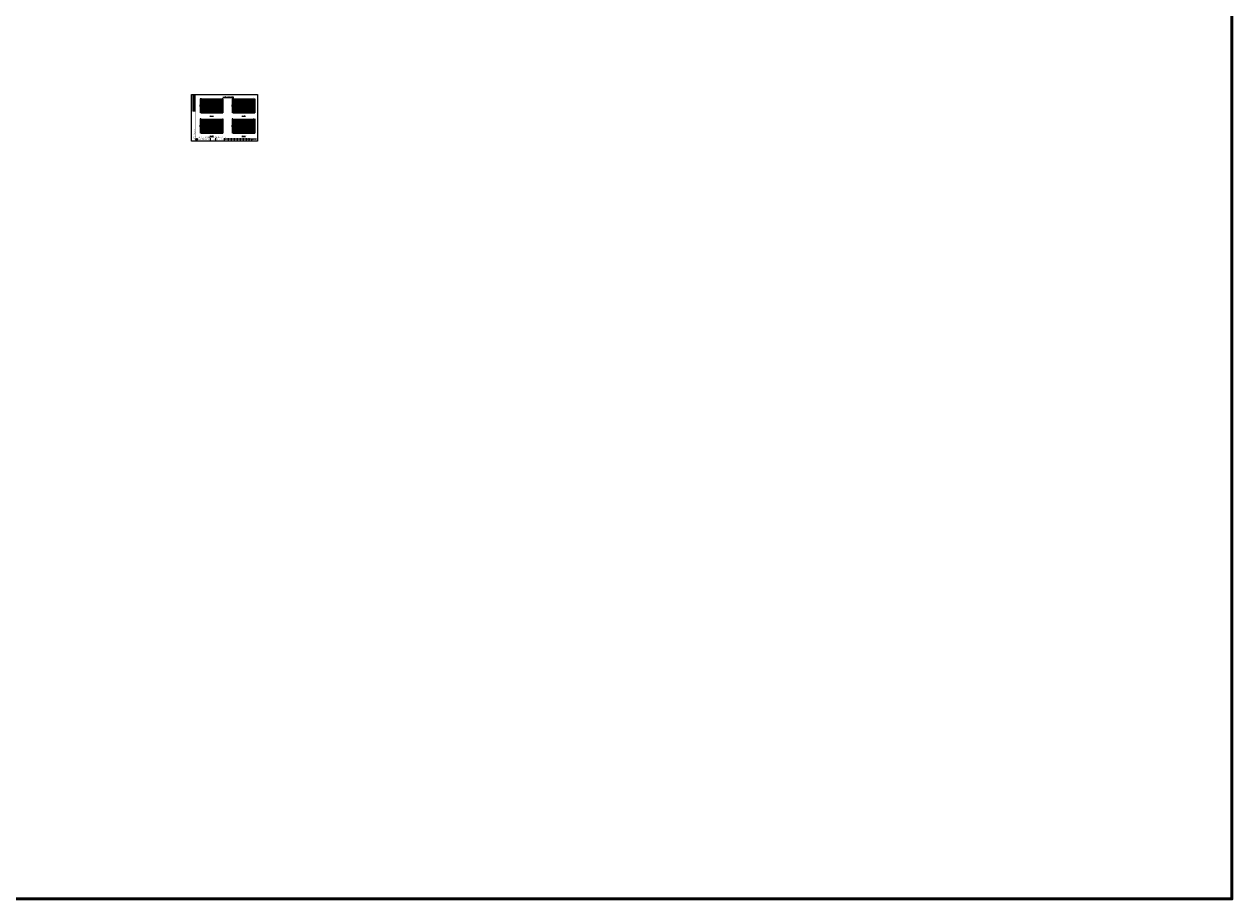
# Model space of a CAD drawing. Header units: millimetres. Extents: x -1851 to 142262423, y -629789 to 22327943.
# Tile 16 of 69: x 17383 to 25094, y -4064 to 1521. Entities that reach past the tile are written whole.
import ezdxf
from ezdxf.enums import TextEntityAlignment as Align

# ---------------------------------------------------------------- set-up
doc = ezdxf.new("R2010")
doc.units = ezdxf.units.MM
doc.linetypes.add('4415', pattern=[5, 4, -1])
for name, color, linetype, lineweight in [('2', 61, 'Continuous', 30), ('3', 8, 'Continuous', 5), ('dmx', 7, 'Continuous', 15), ('文字', 7, 'Continuous', 15)]:
    doc.layers.add(name, color=color, linetype=linetype, lineweight=lineweight)
for name, color, linetype in [('DIMTEX', 7, 'Continuous'), ('断面', 7, 'Continuous'), ('说明文字', 7, 'Continuous')]:
    doc.layers.add(name, color=color, linetype=linetype)
doc.styles.add('-仿宋_GB2312', font='FangSong_GB2312.ttf')
doc.styles.add('FSDB', font='tssdeng.shx', dxfattribs={"width": 0.7, "bigfont": 'hztxt.shx'})
doc.styles.add('LYJFS', font='times.ttf', dxfattribs={"width": 0.7})
doc.styles.add('STYLE2', font='txt', dxfattribs={"width": 0.8})
doc.styles.add('仿宋', font='FangSong_GB2312.ttf')
doc.styles.add('仿宋体', font='FangSong_GB2312.ttf', dxfattribs={"width": 0.8})
doc.styles.add('宋体', font='txt', dxfattribs={"height": 3.5})
doc.styles.add('等线体', font='simhei.ttf')

# ---------------------------------------------------------------- blocks, each defined once
blk = doc.blocks.new('tk')
h = blk.add_hatch(color=152)
h.dxf.hatch_style = 1
h.paths.add_polyline_path([(6876.4, 854.2, 1), (6866.7, 854.2, 1)])
h.paths.add_polyline_path([(6876.2, 854.2, 1), (6866.8, 854.2, 1)], flags=16)
h = blk.add_hatch(color=152)
h.dxf.hatch_style = 1
edge = h.paths.add_edge_path()
edge.add_arc((6873.4, 851.8), 1.46, 43.31771, 70.37004)
edge.add_arc((6872, 847.9), 5.57, 70.37004, 84.52855)
edge.add_arc((6871.4, 841.8), 11.7, 84.52855, 95.17747)
edge.add_arc((6871.6, 852.1), 1.83, 111.79657, 130.9174, ccw=False)
edge.add_arc((6873.5, 847.4), 6.94, 98.84275, 111.79657, ccw=False)
edge.add_arc((6874.5, 840.5), 13.9, 95.21037, 98.84275, ccw=False)
edge.add_ellipse((6871.5, 854.5), major_axis=(-1.77, 0), ratio=0.877698, start_angle=172.65386, end_angle=176.91299)
edge.add_arc((6873.1, 844.2), 10.2, 88.99993, 98.52267)
edge.add_arc((6872.7, 846.8), 7.59, 98.52267, 116.8491)
edge.add_arc((6869.8, 852.5), 1.23, 116.8491, 139.29007)
edge.add_arc((6869.1, 853.2), 0.195, 139.29007, 263.05064)
edge.add_arc((6869.2, 854.7), 1.71, 263.05064, 272.13625)
edge.add_arc((6870.4, 823.4), 29.6, 88.46269, 92.13625, ccw=False)
edge.add_arc((6871.1, 847.9), 5.1, 68.07114, 88.46269, ccw=False)
edge.add_arc((6875.2, 831.3), 21.4, 95.91294, 98.79522)
edge.add_arc((6873.8, 840.1), 12.5, 98.79522, 117.84967)
edge.add_arc((6932.3, 613.7), 246, 104.77039, 105.15791, ccw=False)
edge.add_line((6869.6, 851.6), (6868.8, 851.3))
edge.add_arc((6890.2, 754.1), 99.5, 100.90627, 102.39834, ccw=False)
edge.add_line((6871.3, 851.8), (6870.7, 851.6))
edge.add_arc((6868.4, 880.2), 28.7, 274.61776, 279.69444)
edge.add_arc((6872.5, 856.4), 4.57, 279.69444, 287.61193)
edge.add_arc((6873.4, 853.6), 1.65, 287.61193, 311.5141)
edge.add_arc((6874.3, 852.6), 0.275, 311.5141, 403.31771)
edge = h.paths.add_edge_path()
edge.add_arc((6875.9, 855.4), 2.07, 138.9742, 204.11809, ccw=False)
edge.add_line((6874.4, 856.7), (6872.7, 856.7))
edge.add_line((6872.7, 856.7), (6872.7, 857.3))
edge.add_line((6872.7, 857.3), (6870.4, 857.3))
edge.add_line((6870.4, 857.3), (6870.4, 856.7))
edge.add_line((6870.4, 856.7), (6868.7, 856.7))
edge.add_arc((6867.1, 855.4), 2.07, -24.11809, 41.0258, ccw=False)
edge.add_arc((6865.6, 856.1), 3.75, 314.34412, 335.88191, ccw=False)
edge.add_arc((6867.5, 856.4), 3.11, 282.38773, 290.14658)
edge.add_arc((6864.5, 864.8), 12, 290.14658, 296.64952)
edge.add_ellipse((6871.5, 854.5), major_axis=(-1.77, 0), ratio=0.877698, start_angle=176.91299, end_angle=378.37474, ccw=False)
edge.add_ellipse((6871.5, 854.5), major_axis=(-1.77, 0), ratio=0.877698, start_angle=172.65386, end_angle=176.91299, ccw=False)
edge.add_ellipse((6871.5, 854.5), major_axis=(-1.77, 0), ratio=0.877698, start_angle=161.62526, end_angle=172.65386, ccw=False)
edge.add_arc((6878.6, 864.8), 12, 243.35048, 249.85342)
edge.add_arc((6875.5, 856.4), 3.11, 249.85342, 257.61227)
edge.add_arc((6877.5, 856.1), 3.75, 204.11809, 225.65588, ccw=False)
at = {"lineweight": 0}
for p, q in [((6838.6, 842.2), (6838.6, 1139.2)), ((6838.6, 1139.2), (7258.6, 1139.2)), ((7258.6, 1139.2), (7258.6, 842.2)), ((7253.6, 854.2), (7046.6, 854.2)), ((7258.6, 842.2), (6838.6, 842.2))]:
    blk.add_line(p, q, dxfattribs=at)
for p, q in [((6863.6, 1134.2), (6845.6, 1134.2)), ((6845.6, 1134.2), (6845.6, 1032.2)), ((6863.6, 1117.2), (6845.6, 1117.2)), ((6863.6, 1100.2), (6845.6, 1100.2)), ((6863.6, 1083.2), (6845.6, 1083.2)), ((6851.6, 1134.2), (6851.6, 1032.2)), ((6857.6, 1134.2), (6857.6, 1032.2)), ((6863.6, 1066.2), (6845.6, 1066.2)), ((6863.6, 1049.2), (6845.6, 1049.2)), ((6863.6, 1032.2), (6845.6, 1032.2)), ((6956.6, 861.2), (6956.6, 847.2)), ((6991.6, 861.2), (6991.6, 847.2)), ((7046.6, 861.2), (7046.6, 847.2)), ((7072.6, 861.2), (7072.6, 847.2)), ((7091.6, 861.2), (7091.6, 847.2)), ((7110.6, 861.2), (7110.6, 847.2)), ((7129.6, 861.2), (7129.6, 847.2)), ((7148.6, 861.2), (7148.6, 847.2)), ((7167.6, 861.2), (7167.6, 847.2)), ((7186.6, 861.2), (7186.6, 847.2)), ((7204.6, 861.2), (7204.6, 847.2)), ((7221.6, 854.2), (7221.6, 847.2))]:
    blk.add_line(p, q)
at = {"lineweight": 0, "const_width": 1}
blk.add_lwpolyline([(6863.6, 1134.2), (7253.6, 1134.2), (7253.6, 847.2), (6863.6, 847.2)], close=True, dxfattribs=at)
at = {"lineweight": 0, "const_width": 0.4}
blk.add_lwpolyline([(7253.6, 861.2), (6863.6, 861.2)], dxfattribs=at)
at = {"color": 152}
for points in [[(6873.3, 854.4, 0.041575), (6871.6, 854.3, 0.080135), (6869.3, 853.6, 0.098231), (6868.9, 853.3, 0.59944), (6869, 853, 0.039664), (6869.3, 853, -0.01603), (6871.2, 853, -0.08921), (6873, 852.6, 0.012577), (6871.9, 852.5, 0.083333), (6868, 851.2, -0.001691), (6869.6, 851.6), (6868.8, 851.3, -0.00651), (6871.3, 851.8), (6870.7, 851.6, 0.022155), (6873.2, 851.9, 0.03456), (6873.9, 852.1, 0.104673), (6874.5, 852.4, 0.423464), (6874.5, 852.8, 0.118589), (6873.9, 853.2, 0.061857), (6872.6, 853.5, 0.046498), (6870.4, 853.5, -0.083624), (6870.9, 853.8, -0.056582), (6872.4, 854.2, -0.015851), (6873.3, 854.3)], [(6869.8, 854, -0.028382), (6868.6, 853.5, -0.033867), (6868.2, 853.4, 0.094254), (6869, 854.5, 0.292155), (6868.7, 856.7), (6870.4, 856.7), (6870.4, 857.3), (6872.7, 857.3), (6872.7, 856.7), (6874.4, 856.7, 0.292155), (6874.1, 854.5, 0.094254), (6874.9, 853.4, -0.033867), (6874.5, 853.5, -0.028382), (6873.2, 854)]]:
    blk.add_lwpolyline(points, format="xyb", dxfattribs=at)
for radius in [4.84, 4.68]:
    blk.add_circle((6871.5, 854.2), radius, dxfattribs=at)
blk.add_arc((6873.5, 847.4), 6.94, 98.84275, 111.79657, dxfattribs=at)
for start_param, end_param in [(2.820893, 6.603885), (3.013378, 3.087714)]:
    blk.add_ellipse((6871.5, 854.5), major_axis=(-1.77, 0), ratio=0.877698, start_param=start_param, end_param=end_param, dxfattribs=at)
at = {"style": '宋体'}
for s, height, width, p in [('江苏省水利勘测设计研究院有限公司', 3.75, 0.9, (6915.7, 856)), ('Jiangsu Surveying and Design Institute of Water Resources Co., Ltd.', 2, 0.8, (6915.6, 851.2)), ('丰县四联河灌区节水配套改造项目', 1.8, 0.75, (6974.4, 855.1))]:
    blk.add_text(s, height=height, dxfattribs=dict(at, width=width)).set_placement(p, align=Align.MIDDLE)
at = {"style": 'LYJFS'}
for s, p in [('（阶段）', (7055.4, 857.7)), ('（专业）', (7055.4, 850.7))]:
    blk.add_text(s, height=2.5, dxfattribs=at).set_placement(p, align=Align.MIDDLE_CENTER)
at = {"style": '仿宋'}
blk.add_text('2018.01', height=2.5, dxfattribs=at).set_placement((7195.6, 850.7), align=Align.MIDDLE)
at = {"rotation": 90}
for s, insert, char_height, attachment_point, style in [('会签者', (6848.6, 1057.7), 2.5, 5, '宋体'), ('会签专业', (6848.6, 1040.7), 2.5, 5, '宋体'), ('日 期', (6848.6, 1074.7), 2.5, 5, '宋体'), ('江苏省水利勘测设计研究院有限公司\\P地址：扬州市吉安路209号吉安大厦1号楼  邮编：225127\\P电话：0514-87860116  传真：0514-87889101\\P声明：未经授权，不得翻印、传播或它用。', (6861.9, 847.1), 2, 7, '仿宋')]:
    blk.add_mtext(s, dxfattribs=dict(at, insert=insert, char_height=char_height, attachment_point=attachment_point, style=style))
at = {"char_height": 2.5, "attachment_point": 5, "style": '宋体'}
for s, insert in [('设计', (7066, 857.7)), ('部分', (7066, 850.7)), ('批 准', (7082.1, 857.7)), ('核 定', (7101, 857.7)), ('审 查', (7120, 857.7)), ('校 核', (7139.1, 857.8)), ('设 计', (7158.1, 857.8)), ('制 图', (7177, 857.7)), ('日 期', (7195.6, 857.7)), ('甲级设计证书编号A132012666', (7229.1, 857.7)), ('图 号', (7213.1, 850.7))]:
    blk.add_mtext(s, dxfattribs=dict(at, insert=insert))

msp = doc.modelspace()

# ---------------------------------------------------------------- hatches: boundary and pattern name
at = {"linetype": 'Continuous'}
for points in [[(18507.3, 1044.6), (18509.1, 1044.6), (18509.1, 1034.6), (18507.3, 1034.6)], [(18507.3, 1024.6), (18509.1, 1024.6), (18509.1, 1014.6), (18507.3, 1014.6)], [(18507.3, 1004.6), (18509.1, 1004.6), (18509.1, 994.6), (18507.3, 994.6)], [(18509.1, 1034.6), (18510.9, 1034.6), (18510.9, 1024.6), (18509.1, 1024.6)], [(18509.1, 1014.6), (18510.9, 1014.6), (18510.9, 1004.6), (18509.1, 1004.6)], [(18711.8, 1044.6), (18713.6, 1044.6), (18713.6, 1034.6), (18711.8, 1034.6)], [(18711.8, 1024.6), (18713.6, 1024.6), (18713.6, 1014.6), (18711.8, 1014.6)], [(18711.8, 1004.6), (18713.6, 1004.6), (18713.6, 994.6), (18711.8, 994.6)], [(18713.6, 1034.6), (18715.4, 1034.6), (18715.4, 1024.6), (18713.6, 1024.6)], [(18713.6, 1014.6), (18715.4, 1014.6), (18715.4, 1004.6), (18713.6, 1004.6)], [(18507.3, 984.6), (18509.1, 984.6), (18509.1, 974.6), (18507.3, 974.6)], [(18507.3, 964.5), (18509.1, 964.5), (18509.1, 954.5), (18507.3, 954.5)], [(18509.1, 994.6), (18510.9, 994.6), (18510.9, 984.6), (18509.1, 984.6)], [(18509.1, 974.6), (18510.9, 974.6), (18510.9, 964.6), (18509.1, 964.6)], [(18711.8, 984.6), (18713.6, 984.6), (18713.6, 974.6), (18711.8, 974.6)], [(18711.8, 964.5), (18713.6, 964.5), (18713.6, 954.5), (18711.8, 954.5)], [(18713.6, 994.6), (18715.4, 994.6), (18715.4, 984.6), (18713.6, 984.6)], [(18713.6, 974.6), (18715.4, 974.6), (18715.4, 964.6), (18713.6, 964.6)], [(18507.3, 915), (18509.1, 915), (18509.1, 905), (18507.3, 905)], [(18507.3, 895), (18509.1, 895), (18509.1, 885), (18507.3, 885)], [(18507.3, 875), (18509.1, 875), (18509.1, 865), (18507.3, 865)], [(18507.3, 855), (18509.1, 855), (18509.1, 845), (18507.3, 845)], [(18509.1, 905), (18510.9, 905), (18510.9, 895), (18509.1, 895)], [(18509.1, 885), (18510.9, 885), (18510.9, 875), (18509.1, 875)], [(18509.1, 865), (18510.9, 865), (18510.9, 855), (18509.1, 855)], [(18711.8, 915), (18713.6, 915), (18713.6, 905), (18711.8, 905)], [(18711.8, 895), (18713.6, 895), (18713.6, 885), (18711.8, 885)], [(18711.8, 875), (18713.6, 875), (18713.6, 865), (18711.8, 865)], [(18711.8, 855), (18713.6, 855), (18713.6, 845), (18711.8, 845)], [(18713.6, 905), (18715.4, 905), (18715.4, 895), (18713.6, 895)], [(18713.6, 885), (18715.4, 885), (18715.4, 875), (18713.6, 875)], [(18713.6, 865), (18715.4, 865), (18715.4, 855), (18713.6, 855)], [(18507.3, 835), (18509.1, 835), (18509.1, 825), (18507.3, 825)], [(18509.1, 845), (18510.9, 845), (18510.9, 835), (18509.1, 835)], [(18711.8, 835), (18713.6, 835), (18713.6, 825), (18711.8, 825)], [(18713.6, 845), (18715.4, 845), (18715.4, 835), (18713.6, 835)]]:
    msp.add_hatch(color=7, dxfattribs=at).paths.add_polyline_path(points)

# ---------------------------------------------------------------- linework, layer by layer
at = {"linetype": 'Continuous', "flags": 128}
for points in [[(18507.3, 1004.6), (18509.1, 1004.6), (18509.1, 994.6), (18507.3, 994.6)], [(18711.8, 1004.6), (18713.6, 1004.6), (18713.6, 994.6), (18711.8, 994.6)], [(18507.3, 875), (18509.1, 875), (18509.1, 865), (18507.3, 865)], [(18711.8, 875), (18713.6, 875), (18713.6, 865), (18711.8, 865)]]:
    msp.add_lwpolyline(points, close=True, dxfattribs=at)
at = {"color": 1, "linetype": '4415', "lineweight": 30, "ltscale": 2}
for points in [[(18605.9, 1014.6), (18598.4, 1014.6), (18575.9, 984.6), (18560.9, 984.6), (18538.4, 1014.6), (18530.9, 1014.6)], [(18810.4, 1014.6), (18802.9, 1014.6), (18780.4, 984.6), (18765.4, 984.6), (18742.9, 1014.6), (18731.4, 1014.6)], [(18605.9, 885), (18598.4, 885), (18575.9, 855), (18560.9, 855), (18538.4, 885), (18530.9, 885)], [(18810.4, 885), (18802.9, 885), (18780.4, 855), (18765.4, 855), (18742.9, 885), (18725.4, 885)]]:
    msp.add_lwpolyline(points, dxfattribs=at)
at = {"linetype": 'Continuous', "lineweight": 20, "flags": 128}
for points in [[(18580.9, 1000.9), (18574.5, 1016.7), (18559.4, 1016.6)], [(18616.3, 1023.9), (18614.4, 1028.7), (18599.2, 1028.7)], [(18787.4, 1003.7), (18783.2, 1016.2), (18768.1, 1016.2)], [(18825.2, 1031), (18823.2, 1035.8), (18808.1, 1035.8)], [(18557.9, 988.6), (18550.3, 980.2), (18535.2, 980.2)], [(18762.4, 988.6), (18754.7, 980.4), (18739.5, 980.4)], [(18553.9, 864.2), (18544, 857.2), (18528.9, 857.1)], [(18580.9, 873), (18574.2, 886.6), (18559, 886.6)], [(18621.7, 901.4), (18619.8, 906.2), (18604.6, 906.2)], [(18762.4, 859), (18755.9, 849.6), (18740.7, 849.6)], [(18788.7, 876.3), (18783.7, 888.8), (18768.6, 888.8)], [(18825.9, 901.2), (18823.9, 906), (18808.8, 905.9)]]:
    msp.add_lwpolyline(points, dxfattribs=at)
at = {"layer": '2', "color": 7, "lineweight": 15}
for points in [[(18510.9, 1044.5), (18650.9, 1044.5)], [(18510.9, 1034.6), (18650.9, 1034.6)], [(18510.9, 1024.6), (18650.9, 1024.6)], [(18510.9, 1014.6), (18650.9, 1014.6)], [(18510.9, 1004.6), (18650.9, 1004.6)], [(18520.9, 1044.6), (18520.9, 954.6)], [(18530.9, 1044.6), (18530.9, 954.6)], [(18540.9, 1044.6), (18540.9, 954.6)], [(18550.9, 1044.6), (18550.9, 954.6)], [(18570.9, 1044.6), (18570.9, 954.6)], [(18580.9, 1044.6), (18580.9, 954.6)], [(18590.9, 1044.6), (18590.9, 954.6)], [(18600.9, 1044.6), (18600.9, 954.6)], [(18610.9, 1044.6), (18610.9, 954.6)], [(18620.9, 1044.6), (18620.9, 954.6)], [(18630.9, 1044.6), (18630.9, 954.6)], [(18640.9, 1044.6), (18640.9, 954.6)], [(18650.9, 1044.6), (18650.9, 954.6)], [(18715.4, 1044.5), (18855.4, 1044.5)], [(18715.4, 1034.6), (18855.4, 1034.6)], [(18715.4, 1024.6), (18855.4, 1024.6)], [(18715.4, 1014.6), (18855.4, 1014.6)], [(18715.4, 1004.6), (18855.4, 1004.6)], [(18725.4, 1044.6), (18725.4, 954.6)], [(18735.4, 1044.6), (18735.4, 954.6)], [(18745.4, 1044.6), (18745.4, 954.6)], [(18755.4, 1044.6), (18755.4, 954.6)], [(18775.4, 1044.6), (18775.4, 954.6)], [(18785.4, 1044.6), (18785.4, 954.6)], [(18795.4, 1044.6), (18795.4, 954.6)], [(18805.4, 1044.6), (18805.4, 954.6)], [(18815.4, 1044.6), (18815.4, 954.6)], [(18825.4, 1044.6), (18825.4, 954.6)], [(18835.4, 1044.6), (18835.4, 954.6)], [(18845.4, 1044.6), (18845.4, 954.6)], [(18855.4, 1044.6), (18855.4, 954.6)], [(18510.9, 984.6), (18650.9, 984.6)], [(18510.9, 954.6), (18650.9, 954.6)], [(18715.4, 984.6), (18855.4, 984.6)], [(18715.4, 954.6), (18855.4, 954.6)], [(18510.9, 914.9), (18650.9, 914.9)], [(18510.9, 905), (18650.9, 905)], [(18510.9, 895), (18650.9, 895)], [(18510.9, 885), (18650.9, 885)], [(18510.9, 875), (18650.9, 875)], [(18510.9, 855), (18650.9, 855)], [(18520.9, 915), (18520.9, 825)], [(18530.9, 915), (18530.9, 825)], [(18540.9, 915), (18540.9, 825)], [(18550.9, 915), (18550.9, 825)], [(18570.9, 915), (18570.9, 825)], [(18580.9, 915), (18580.9, 825)], [(18590.9, 915), (18590.9, 825)], [(18600.9, 915), (18600.9, 825)], [(18610.9, 915), (18610.9, 825)], [(18620.9, 915), (18620.9, 825)], [(18630.9, 915), (18630.9, 825)], [(18640.9, 915), (18640.9, 825)], [(18650.9, 915), (18650.9, 825)], [(18715.4, 914.9), (18855.4, 914.9)], [(18715.4, 905), (18855.4, 905)], [(18715.4, 895), (18855.4, 895)], [(18715.4, 885), (18855.4, 885)], [(18715.4, 875), (18855.4, 875)], [(18715.4, 855), (18855.4, 855)], [(18725.4, 915), (18725.4, 825)], [(18735.4, 915), (18735.4, 825)], [(18745.4, 915), (18745.4, 825)], [(18755.4, 915), (18755.4, 825)], [(18775.4, 915), (18775.4, 825)], [(18785.4, 915), (18785.4, 825)], [(18795.4, 915), (18795.4, 825)], [(18805.4, 915), (18805.4, 825)], [(18815.4, 915), (18815.4, 825)], [(18825.4, 915), (18825.4, 825)], [(18835.4, 915), (18835.4, 825)], [(18845.4, 915), (18845.4, 825)], [(18855.4, 915), (18855.4, 825)], [(18510.9, 825), (18650.9, 825)], [(18715.4, 825), (18855.4, 825)]]:
    msp.add_lwpolyline(points, dxfattribs=at)
at = {"layer": '2', "color": 3, "lineweight": 15}
for points in [[(18560.9, 1044.6), (18560.9, 954.6)], [(18765.4, 1044.6), (18765.4, 954.6)], [(18560.9, 915), (18560.9, 825)], [(18765.4, 915), (18765.4, 825)]]:
    msp.add_lwpolyline(points, dxfattribs=at)
at = {"layer": '2', "color": 7, "lineweight": 15, "flags": 128}
for points in [[(18510.9, 994.6), (18650.9, 994.6)], [(18715.4, 994.6), (18855.4, 994.6)], [(18510.9, 865), (18650.9, 865)], [(18715.4, 865), (18855.4, 865)]]:
    msp.add_lwpolyline(points, dxfattribs=at)
at = {"layer": '2', "color": 0, "lineweight": 15}
for points in [[(18510.9, 974.6), (18650.9, 974.6)], [(18510.9, 964.6), (18650.9, 964.6)], [(18715.4, 974.6), (18855.4, 974.6)], [(18715.4, 964.6), (18855.4, 964.6)], [(18510.9, 845), (18650.9, 845)], [(18510.9, 835), (18650.9, 835)], [(18715.4, 845), (18855.4, 845)], [(18715.4, 835), (18855.4, 835)]]:
    msp.add_lwpolyline(points, dxfattribs=at)
at = {"layer": '3', "lineweight": 5}
for points in [[(18510.9, 1042.6), (18650.9, 1042.6)], [(18510.9, 1040.6), (18650.9, 1040.6)], [(18510.9, 1038.6), (18650.9, 1038.6)], [(18510.9, 1036.6), (18650.9, 1036.6)], [(18510.9, 1032.6), (18650.9, 1032.6)], [(18510.9, 1030.6), (18650.9, 1030.6)], [(18510.9, 1028.6), (18650.9, 1028.6)], [(18510.9, 1026.6), (18650.9, 1026.6)], [(18510.9, 1022.6), (18650.9, 1022.6)], [(18510.9, 1020.6), (18650.9, 1020.6)], [(18510.9, 1018.6), (18650.9, 1018.6)], [(18510.9, 1016.6), (18650.9, 1016.6)], [(18510.9, 1012.6), (18650.9, 1012.6)], [(18510.9, 1010.6), (18650.9, 1010.6)], [(18510.9, 1008.6), (18650.9, 1008.6)], [(18510.9, 1006.6), (18650.9, 1006.6)], [(18510.9, 1002.6), (18650.9, 1002.6)], [(18512.9, 1044.6), (18512.9, 954.6)], [(18514.9, 1044.6), (18514.9, 954.6)], [(18516.9, 1044.6), (18516.9, 954.6)], [(18518.9, 1044.6), (18518.9, 954.6)], [(18522.9, 1044.6), (18522.9, 954.6)], [(18524.9, 1044.6), (18524.9, 954.6)], [(18526.9, 1044.6), (18526.9, 954.6)], [(18528.9, 1044.6), (18528.9, 954.6)], [(18532.9, 1044.6), (18532.9, 954.6)], [(18534.9, 1044.6), (18534.9, 954.6)], [(18536.9, 1044.6), (18536.9, 954.6)], [(18538.9, 1044.6), (18538.9, 954.6)], [(18542.9, 1044.6), (18542.9, 954.6)], [(18544.9, 1044.6), (18544.9, 954.6)], [(18546.9, 1044.6), (18546.9, 954.6)], [(18548.9, 1044.6), (18548.9, 954.6)], [(18552.9, 1044.6), (18552.9, 954.6)], [(18554.9, 1044.6), (18554.9, 954.6)], [(18556.9, 1044.6), (18556.9, 954.6)], [(18558.9, 1044.6), (18558.9, 954.6)], [(18562.9, 1044.6), (18562.9, 954.6)], [(18564.9, 1044.6), (18564.9, 954.6)], [(18566.9, 1044.6), (18566.9, 954.6)], [(18568.9, 1044.6), (18568.9, 954.6)], [(18572.9, 1044.6), (18572.9, 954.6)], [(18574.9, 1044.6), (18574.9, 954.6)], [(18576.9, 1044.6), (18576.9, 954.6)], [(18578.9, 1044.6), (18578.9, 954.6)], [(18582.9, 1044.6), (18582.9, 954.6)], [(18584.9, 1044.6), (18584.9, 954.6)], [(18586.9, 1044.6), (18586.9, 954.6)], [(18588.9, 1044.6), (18588.9, 954.6)], [(18592.9, 1044.6), (18592.9, 954.6)], [(18594.9, 1044.6), (18594.9, 954.6)], [(18596.9, 1044.6), (18596.9, 954.6)], [(18598.9, 1044.6), (18598.9, 954.6)], [(18602.9, 1044.6), (18602.9, 954.6)], [(18604.9, 1044.6), (18604.9, 954.6)], [(18606.9, 1044.6), (18606.9, 954.6)], [(18608.9, 1044.6), (18608.9, 954.6)], [(18612.9, 1044.6), (18612.9, 954.6)], [(18614.9, 1044.6), (18614.9, 954.6)], [(18616.9, 1044.6), (18616.9, 954.6)], [(18618.9, 1044.6), (18618.9, 954.6)], [(18622.9, 1044.6), (18622.9, 954.6)], [(18624.9, 1044.6), (18624.9, 954.6)], [(18626.9, 1044.6), (18626.9, 954.6)], [(18628.9, 1044.6), (18628.9, 954.6)], [(18632.9, 1044.6), (18632.9, 954.6)], [(18634.9, 1044.6), (18634.9, 954.6)], [(18636.9, 1044.6), (18636.9, 954.6)], [(18638.9, 1044.6), (18638.9, 954.6)], [(18642.9, 1044.6), (18642.9, 954.6)], [(18644.9, 1044.6), (18644.9, 954.6)], [(18646.9, 1044.6), (18646.9, 954.6)], [(18648.9, 1044.6), (18648.9, 954.6)], [(18715.4, 1042.6), (18855.4, 1042.6)], [(18715.4, 1040.6), (18855.4, 1040.6)], [(18715.4, 1038.6), (18855.4, 1038.6)], [(18715.4, 1036.6), (18855.4, 1036.6)], [(18715.4, 1032.6), (18855.4, 1032.6)], [(18715.4, 1030.6), (18855.4, 1030.6)], [(18715.4, 1028.6), (18855.4, 1028.6)], [(18715.4, 1026.6), (18855.4, 1026.6)], [(18715.4, 1022.6), (18855.4, 1022.6)], [(18715.4, 1020.6), (18855.4, 1020.6)], [(18715.4, 1018.6), (18855.4, 1018.6)], [(18715.4, 1016.6), (18855.4, 1016.6)], [(18715.4, 1012.6), (18855.4, 1012.6)], [(18715.4, 1010.6), (18855.4, 1010.6)], [(18715.4, 1008.6), (18855.4, 1008.6)], [(18715.4, 1006.6), (18855.4, 1006.6)], [(18715.4, 1002.6), (18855.4, 1002.6)], [(18717.4, 1044.6), (18717.4, 954.6)], [(18719.4, 1044.6), (18719.4, 954.6)], [(18721.4, 1044.6), (18721.4, 954.6)], [(18723.4, 1044.6), (18723.4, 954.6)], [(18727.4, 1044.6), (18727.4, 954.6)], [(18729.4, 1044.6), (18729.4, 954.6)], [(18731.4, 1044.6), (18731.4, 954.6)], [(18733.4, 1044.6), (18733.4, 954.6)], [(18737.4, 1044.6), (18737.4, 954.6)], [(18739.4, 1044.6), (18739.4, 954.6)], [(18741.4, 1044.6), (18741.4, 954.6)], [(18743.4, 1044.6), (18743.4, 954.6)], [(18747.4, 1044.6), (18747.4, 954.6)], [(18749.4, 1044.6), (18749.4, 954.6)], [(18751.4, 1044.6), (18751.4, 954.6)], [(18753.4, 1044.6), (18753.4, 954.6)], [(18757.4, 1044.6), (18757.4, 954.6)], [(18759.4, 1044.6), (18759.4, 954.6)], [(18761.4, 1044.6), (18761.4, 954.6)], [(18763.4, 1044.6), (18763.4, 954.6)], [(18767.4, 1044.6), (18767.4, 954.6)], [(18769.4, 1044.6), (18769.4, 954.6)], [(18771.4, 1044.6), (18771.4, 954.6)], [(18773.4, 1044.6), (18773.4, 954.6)], [(18777.4, 1044.6), (18777.4, 954.6)], [(18779.4, 1044.6), (18779.4, 954.6)], [(18781.4, 1044.6), (18781.4, 954.6)], [(18783.4, 1044.6), (18783.4, 954.6)], [(18787.4, 1044.6), (18787.4, 954.6)], [(18789.4, 1044.6), (18789.4, 954.6)], [(18791.4, 1044.6), (18791.4, 954.6)], [(18793.4, 1044.6), (18793.4, 954.6)], [(18797.4, 1044.6), (18797.4, 954.6)], [(18799.4, 1044.6), (18799.4, 954.6)], [(18801.4, 1044.6), (18801.4, 954.6)], [(18803.4, 1044.6), (18803.4, 954.6)], [(18807.4, 1044.6), (18807.4, 954.6)], [(18809.4, 1044.6), (18809.4, 954.6)], [(18811.4, 1044.6), (18811.4, 954.6)], [(18813.4, 1044.6), (18813.4, 954.6)], [(18817.4, 1044.6), (18817.4, 954.6)], [(18819.4, 1044.6), (18819.4, 954.6)], [(18821.4, 1044.6), (18821.4, 954.6)], [(18823.4, 1044.6), (18823.4, 954.6)], [(18827.4, 1044.6), (18827.4, 954.6)], [(18829.4, 1044.6), (18829.4, 954.6)], [(18831.4, 1044.6), (18831.4, 954.6)], [(18833.4, 1044.6), (18833.4, 954.6)], [(18837.4, 1044.6), (18837.4, 954.6)], [(18839.4, 1044.6), (18839.4, 954.6)], [(18841.4, 1044.6), (18841.4, 954.6)], [(18843.4, 1044.6), (18843.4, 954.6)], [(18847.4, 1044.6), (18847.4, 954.6)], [(18849.4, 1044.6), (18849.4, 954.6)], [(18851.4, 1044.6), (18851.4, 954.6)], [(18853.4, 1044.6), (18853.4, 954.6)], [(18510.9, 1000.6), (18650.9, 1000.6)], [(18510.9, 998.6), (18650.9, 998.6)], [(18510.9, 996.6), (18650.9, 996.6)], [(18510.9, 992.6), (18650.9, 992.6)], [(18510.9, 990.6), (18650.9, 990.6)], [(18510.9, 988.6), (18650.9, 988.6)], [(18510.9, 986.6), (18650.9, 986.6)], [(18510.9, 982.6), (18650.9, 982.6)], [(18510.9, 980.6), (18650.9, 980.6)], [(18510.9, 978.6), (18650.9, 978.6)], [(18510.9, 976.6), (18650.9, 976.6)], [(18510.9, 972.6), (18650.9, 972.6)], [(18510.9, 970.6), (18650.9, 970.6)], [(18510.9, 968.6), (18650.9, 968.6)], [(18510.9, 966.6), (18650.9, 966.6)], [(18510.9, 962.6), (18650.9, 962.6)], [(18510.9, 960.6), (18650.9, 960.6)], [(18510.9, 958.6), (18650.9, 958.6)], [(18510.9, 956.6), (18650.9, 956.6)], [(18715.4, 1000.6), (18855.4, 1000.6)], [(18715.4, 998.6), (18855.4, 998.6)], [(18715.4, 996.6), (18855.4, 996.6)], [(18715.4, 992.6), (18855.4, 992.6)], [(18715.4, 990.6), (18855.4, 990.6)], [(18715.4, 988.6), (18855.4, 988.6)], [(18715.4, 986.6), (18855.4, 986.6)], [(18715.4, 982.6), (18855.4, 982.6)], [(18715.4, 980.6), (18855.4, 980.6)], [(18715.4, 978.6), (18855.4, 978.6)], [(18715.4, 976.6), (18855.4, 976.6)], [(18715.4, 972.6), (18855.4, 972.6)], [(18715.4, 970.6), (18855.4, 970.6)], [(18715.4, 968.6), (18855.4, 968.6)], [(18715.4, 966.6), (18855.4, 966.6)], [(18715.4, 962.6), (18855.4, 962.6)], [(18715.4, 960.6), (18855.4, 960.6)], [(18715.4, 958.6), (18855.4, 958.6)], [(18715.4, 956.6), (18855.4, 956.6)], [(18510.9, 913), (18650.9, 913)], [(18510.9, 911), (18650.9, 911)], [(18510.9, 909), (18650.9, 909)], [(18510.9, 907), (18650.9, 907)], [(18510.9, 903), (18650.9, 903)], [(18510.9, 901), (18650.9, 901)], [(18510.9, 899), (18650.9, 899)], [(18510.9, 897), (18650.9, 897)], [(18510.9, 893), (18650.9, 893)], [(18510.9, 891), (18650.9, 891)], [(18510.9, 889), (18650.9, 889)], [(18510.9, 887), (18650.9, 887)], [(18510.9, 883), (18650.9, 883)], [(18510.9, 881), (18650.9, 881)], [(18510.9, 879), (18650.9, 879)], [(18510.9, 877), (18650.9, 877)], [(18510.9, 873), (18650.9, 873)], [(18510.9, 871), (18650.9, 871)], [(18510.9, 869), (18650.9, 869)], [(18510.9, 867), (18650.9, 867)], [(18510.9, 863), (18650.9, 863)], [(18510.9, 861), (18650.9, 861)], [(18510.9, 859), (18650.9, 859)], [(18510.9, 857), (18650.9, 857)], [(18510.9, 853), (18650.9, 853)], [(18510.9, 851), (18650.9, 851)], [(18510.9, 849), (18650.9, 849)], [(18512.9, 915), (18512.9, 825)], [(18514.9, 915), (18514.9, 825)], [(18516.9, 915), (18516.9, 825)], [(18518.9, 915), (18518.9, 825)], [(18522.9, 915), (18522.9, 825)], [(18524.9, 915), (18524.9, 825)], [(18526.9, 915), (18526.9, 825)], [(18528.9, 915), (18528.9, 825)], [(18532.9, 915), (18532.9, 825)], [(18534.9, 915), (18534.9, 825)], [(18536.9, 915), (18536.9, 825)], [(18538.9, 915), (18538.9, 825)], [(18542.9, 915), (18542.9, 825)], [(18544.9, 915), (18544.9, 825)], [(18546.9, 915), (18546.9, 825)], [(18548.9, 915), (18548.9, 825)], [(18552.9, 915), (18552.9, 825)], [(18554.9, 915), (18554.9, 825)], [(18556.9, 915), (18556.9, 825)], [(18558.9, 915), (18558.9, 825)], [(18562.9, 915), (18562.9, 825)], [(18564.9, 915), (18564.9, 825)], [(18566.9, 915), (18566.9, 825)], [(18568.9, 915), (18568.9, 825)], [(18572.9, 915), (18572.9, 825)], [(18574.9, 915), (18574.9, 825)], [(18576.9, 915), (18576.9, 825)], [(18578.9, 915), (18578.9, 825)], [(18582.9, 915), (18582.9, 825)], [(18584.9, 915), (18584.9, 825)], [(18586.9, 915), (18586.9, 825)], [(18588.9, 915), (18588.9, 825)], [(18592.9, 915), (18592.9, 825)], [(18594.9, 915), (18594.9, 825)], [(18596.9, 915), (18596.9, 825)], [(18598.9, 915), (18598.9, 825)], [(18602.9, 915), (18602.9, 825)], [(18604.9, 915), (18604.9, 825)], [(18606.9, 915), (18606.9, 825)], [(18608.9, 915), (18608.9, 825)], [(18612.9, 915), (18612.9, 825)], [(18614.9, 915), (18614.9, 825)], [(18616.9, 915), (18616.9, 825)], [(18618.9, 915), (18618.9, 825)], [(18622.9, 915), (18622.9, 825)], [(18624.9, 915), (18624.9, 825)], [(18626.9, 915), (18626.9, 825)], [(18628.9, 915), (18628.9, 825)], [(18632.9, 915), (18632.9, 825)], [(18634.9, 915), (18634.9, 825)], [(18636.9, 915), (18636.9, 825)], [(18638.9, 915), (18638.9, 825)], [(18642.9, 915), (18642.9, 825)], [(18644.9, 915), (18644.9, 825)], [(18646.9, 915), (18646.9, 825)], [(18648.9, 915), (18648.9, 825)], [(18715.4, 913), (18855.4, 913)], [(18715.4, 911), (18855.4, 911)], [(18715.4, 909), (18855.4, 909)], [(18715.4, 907), (18855.4, 907)], [(18715.4, 903), (18855.4, 903)], [(18715.4, 901), (18855.4, 901)], [(18715.4, 899), (18855.4, 899)], [(18715.4, 897), (18855.4, 897)], [(18715.4, 893), (18855.4, 893)], [(18715.4, 891), (18855.4, 891)], [(18715.4, 889), (18855.4, 889)], [(18715.4, 887), (18855.4, 887)], [(18715.4, 883), (18855.4, 883)], [(18715.4, 881), (18855.4, 881)], [(18715.4, 879), (18855.4, 879)], [(18715.4, 877), (18855.4, 877)], [(18715.4, 873), (18855.4, 873)], [(18715.4, 871), (18855.4, 871)], [(18715.4, 869), (18855.4, 869)], [(18715.4, 867), (18855.4, 867)], [(18715.4, 863), (18855.4, 863)], [(18715.4, 861), (18855.4, 861)], [(18715.4, 859), (18855.4, 859)], [(18715.4, 857), (18855.4, 857)], [(18715.4, 853), (18855.4, 853)], [(18715.4, 851), (18855.4, 851)], [(18715.4, 849), (18855.4, 849)], [(18717.4, 915), (18717.4, 825)], [(18719.4, 915), (18719.4, 825)], [(18721.4, 915), (18721.4, 825)], [(18723.4, 915), (18723.4, 825)], [(18727.4, 915), (18727.4, 825)], [(18729.4, 915), (18729.4, 825)], [(18731.4, 915), (18731.4, 825)], [(18733.4, 915), (18733.4, 825)], [(18737.4, 915), (18737.4, 825)], [(18739.4, 915), (18739.4, 825)], [(18741.4, 915), (18741.4, 825)], [(18743.4, 915), (18743.4, 825)], [(18747.4, 915), (18747.4, 825)], [(18749.4, 915), (18749.4, 825)], [(18751.4, 915), (18751.4, 825)], [(18753.4, 915), (18753.4, 825)], [(18757.4, 915), (18757.4, 825)], [(18759.4, 915), (18759.4, 825)], [(18761.4, 915), (18761.4, 825)], [(18763.4, 915), (18763.4, 825)], [(18767.4, 915), (18767.4, 825)], [(18769.4, 915), (18769.4, 825)], [(18771.4, 915), (18771.4, 825)], [(18773.4, 915), (18773.4, 825)], [(18777.4, 915), (18777.4, 825)], [(18779.4, 915), (18779.4, 825)], [(18781.4, 915), (18781.4, 825)], [(18783.4, 915), (18783.4, 825)], [(18787.4, 915), (18787.4, 825)], [(18789.4, 915), (18789.4, 825)], [(18791.4, 915), (18791.4, 825)], [(18793.4, 915), (18793.4, 825)], [(18797.4, 915), (18797.4, 825)], [(18799.4, 915), (18799.4, 825)], [(18801.4, 915), (18801.4, 825)], [(18803.4, 915), (18803.4, 825)], [(18807.4, 915), (18807.4, 825)], [(18809.4, 915), (18809.4, 825)], [(18811.4, 915), (18811.4, 825)], [(18813.4, 915), (18813.4, 825)], [(18817.4, 915), (18817.4, 825)], [(18819.4, 915), (18819.4, 825)], [(18821.4, 915), (18821.4, 825)], [(18823.4, 915), (18823.4, 825)], [(18827.4, 915), (18827.4, 825)], [(18829.4, 915), (18829.4, 825)], [(18831.4, 915), (18831.4, 825)], [(18833.4, 915), (18833.4, 825)], [(18837.4, 915), (18837.4, 825)], [(18839.4, 915), (18839.4, 825)], [(18841.4, 915), (18841.4, 825)], [(18843.4, 915), (18843.4, 825)], [(18847.4, 915), (18847.4, 825)], [(18849.4, 915), (18849.4, 825)], [(18851.4, 915), (18851.4, 825)], [(18853.4, 915), (18853.4, 825)], [(18510.9, 847), (18650.9, 847)], [(18510.9, 843), (18650.9, 843)], [(18510.9, 841), (18650.9, 841)], [(18510.9, 839), (18650.9, 839)], [(18510.9, 837), (18650.9, 837)], [(18510.9, 833), (18650.9, 833)], [(18510.9, 831), (18650.9, 831)], [(18510.9, 829), (18650.9, 829)], [(18510.9, 827), (18650.9, 827)], [(18715.4, 847), (18855.4, 847)], [(18715.4, 843), (18855.4, 843)], [(18715.4, 841), (18855.4, 841)], [(18715.4, 839), (18855.4, 839)], [(18715.4, 837), (18855.4, 837)], [(18715.4, 833), (18855.4, 833)], [(18715.4, 831), (18855.4, 831)], [(18715.4, 829), (18855.4, 829)], [(18715.4, 827), (18855.4, 827)]]:
    msp.add_lwpolyline(points, dxfattribs=at)
at = {"layer": '3', "color": 0, "lineweight": 5}
for points in [[(18507.3, 974.6), (18650.9, 974.6)], [(18507.3, 964.6), (18650.9, 964.6)], [(18711.8, 974.6), (18855.4, 974.6)], [(18711.8, 964.6), (18855.4, 964.6)], [(18507.3, 845), (18650.9, 845)], [(18507.3, 835), (18650.9, 835)], [(18711.8, 845), (18855.4, 845)], [(18711.8, 835), (18855.4, 835)]]:
    msp.add_lwpolyline(points, dxfattribs=at)
at = {"layer": 'DIMTEX', "linetype": 'Continuous'}
for p, q in [((18650.4, 1052.9), (18721.7, 1052.9)), ((18569.1, 932.9), (18592.4, 932.9)), ((18773.6, 932.9), (18797, 932.9)), ((18569.1, 803.3), (18592.4, 803.3)), ((18773.6, 803.3), (18797, 803.3))]:
    msp.add_line(p, q, dxfattribs=at)
at = {"layer": 'DIMTEX', "color": 1, "linetype": 'Continuous'}
for p, q in [((18650.5, 1053.8), (18721.7, 1053.8)), ((18569.1, 933.9), (18592.4, 933.9)), ((18773.7, 933.9), (18797, 933.9)), ((18569.1, 804.3), (18592.4, 804.3)), ((18773.7, 804.3), (18797, 804.3))]:
    msp.add_line(p, q, dxfattribs=at)
at = {"layer": 'dmx', "linetype": 'Continuous', "lineweight": 30, "flags": 128}
for points in [[(18526.9, 1014.6), (18533.4, 1014.6), (18538.4, 1011.6), (18543.4, 1009.6), (18548.4, 1005.6), (18553.4, 1004.6), (18558.4, 1003), (18562.4, 1000.7), (18568.4, 998.7), (18572.4, 998.7), (18576.4, 998.7), (18580.9, 1000.9), (18588.4, 1008.9), (18603.4, 1014.6), (18623.2, 1016.7), (18636.9, 1016.6)], [(18604.9, 1014.5), (18620.3, 1030.7), (18625.4, 1030.7), (18634.9, 1016.6)], [(18719.4, 1017.6), (18735.4, 1013.6), (18741.4, 1011.6), (18745.4, 1009.6), (18755.4, 1003.6), (18763.4, 1001.6), (18767.4, 999.6), (18770.4, 998.6), (18773.4, 998.6), (18779.4, 999.6), (18787.9, 1003.9), (18787.9, 1003.9), (18795.4, 1009.8), (18809.3, 1014.6), (18830.3, 1017.7), (18840.5, 1017.7)], [(18838.4, 1017.7), (18830.2, 1031), (18825.2, 1031), (18809.3, 1014.6)], [(18526.9, 887), (18534.6, 885), (18537.9, 881), (18546.9, 877.6), (18552.9, 875), (18556.9, 873), (18560.9, 870), (18566.9, 869), (18570.9, 869), (18575.9, 871.1), (18575.9, 871.1), (18580.9, 873), (18590.9, 877), (18605.9, 884.9), (18625.7, 887), (18636.9, 887)], [(18634.9, 887), (18626.7, 901.4), (18621.7, 901.4), (18605.9, 885)], [(18725.4, 885), (18735.4, 883), (18741.4, 880), (18748.1, 877), (18753.4, 877), (18757.4, 875), (18763.4, 871), (18770.4, 870.4), (18775.4, 869), (18779.4, 869), (18782.3, 870.5), (18785.4, 874.9), (18795.4, 879.2), (18810.4, 884.9), (18830.3, 887), (18841.4, 887)], [(18839.4, 887), (18830.9, 901.2), (18825.9, 901.2), (18810.4, 884.9)]]:
    msp.add_lwpolyline(points, dxfattribs=at)
at = {"layer": '断面', "color": 3, "lineweight": 50}
msp.add_lwpolyline([(6464.2, 7105.5), (25094.2, 7105.5), (25094.2, -4064.4), (6464.2, -4064.4)], close=True, dxfattribs=at)
at = {"layer": '断面', "color": 3, "lineweight": 15}
for points in [[(18510.9, 1044.6), (18507.3, 1044.6)], [(18507.3, 1044.6), (18507.3, 954.6)], [(18510.9, 1034.6), (18507.3, 1034.6)], [(18510.9, 1024.6), (18507.3, 1024.6)], [(18510.9, 1014.6), (18507.3, 1014.6)], [(18510.9, 1004.6), (18507.3, 1004.6)], [(18509.1, 1044.6), (18509.1, 994.6)], [(18510.9, 1044.6), (18510.9, 954.6)], [(18715.4, 1044.6), (18711.8, 1044.6)], [(18711.8, 1044.6), (18711.8, 954.6)], [(18715.4, 1034.6), (18711.8, 1034.6)], [(18715.4, 1024.6), (18711.8, 1024.6)], [(18715.4, 1014.6), (18711.8, 1014.6)], [(18715.4, 1004.6), (18711.8, 1004.6)], [(18713.6, 1044.6), (18713.6, 994.6)], [(18715.4, 1044.6), (18715.4, 954.6)], [(18507.3, 994.6), (18510.9, 994.6)], [(18711.8, 994.6), (18715.4, 994.6)], [(18510.9, 915), (18507.3, 915)], [(18507.3, 915), (18507.3, 825)], [(18510.9, 905), (18507.3, 905)], [(18510.9, 895), (18507.3, 895)], [(18510.9, 885), (18507.3, 885)], [(18510.9, 875), (18507.3, 875)], [(18507.3, 865), (18510.9, 865)], [(18509.1, 915), (18509.1, 865)], [(18510.9, 915), (18510.9, 825)], [(18715.4, 915), (18711.8, 915)], [(18711.8, 915), (18711.8, 825)], [(18715.4, 905), (18711.8, 905)], [(18715.4, 895), (18711.8, 895)], [(18715.4, 885), (18711.8, 885)], [(18715.4, 875), (18711.8, 875)], [(18711.8, 865), (18715.4, 865)], [(18713.6, 915), (18713.6, 865)], [(18715.4, 915), (18715.4, 825)]]:
    msp.add_lwpolyline(points, dxfattribs=at)
at = {"layer": '断面', "color": 7, "lineweight": 15}
for points in [[(18510.9, 994.6), (18650.9, 994.6)], [(18715.4, 994.6), (18855.4, 994.6)], [(18510.9, 865), (18650.9, 865)], [(18715.4, 865), (18855.4, 865)]]:
    msp.add_lwpolyline(points, dxfattribs=at)

# ---------------------------------------------------------------- block references
at = {"layer": '断面'}
msp.add_blockref('tk', (11613.7, -68.3), dxfattribs=at)

# ---------------------------------------------------------------- texts
at = {"style": '等线体'}
for s, p in [('桩左', (18510.7, 1046.4)), ('桩右', (18641.6, 1046.8)), ('桩左', (18715.2, 1046.4)), ('桩右', (18843.6, 1048.4)), ('桩左', (18510.7, 916.8)), ('桩右', (18641.6, 917.2)), ('桩左', (18715.2, 916.8)), ('桩右', (18843.6, 918.8))]:
    msp.add_text(s, height=3, dxfattribs=at).set_placement(p)
at = {"linetype": 'Continuous', "char_height": 3, "width": 37.933, "attachment_point": 1, "style": '仿宋体'}
for s, insert in [('现状断面', (18560.5, 1021)), ('堆土区', (18600.4, 1033)), ('现状断面', (18769.2, 1020.6)), ('堆土区', (18809.2, 1040.2)), ('设计断面', (18536.4, 986.7)), ('设计断面', (18740.7, 986.9)), ('设计断面', (18530.1, 862.4)), ('现状断面', (18560.2, 891)), ('堆土区', (18605.7, 910.6)), ('设计断面', (18741.9, 856.1)), ('现状断面', (18769.7, 893.1)), ('堆土区', (18809.9, 910.3))]:
    msp.add_mtext(s, dxfattribs=dict(at, insert=insert))
at = {"layer": 'DIMTEX', "linetype": 'Continuous', "style": 'STYLE2', "width": 0.8}
for s, p in [('示范方小沟清淤断面图', (18651.7, 1055.6)), ('K0+100', (18570.4, 935.6)), ('K0+400', (18774.9, 935.6)), ('K0+700', (18570.4, 806)), ('K0+1000', (18774.9, 806))]:
    msp.add_text(s, height=6, dxfattribs=at).set_placement(p)
at = {"layer": '文字', "color": 7, "line_spacing_factor": 0.5, "style": '-仿宋_GB2312'}
for s, insert, char_height, width, attachment_point in [('{\\W0.8;示范方小沟清淤典型设计断面图}', (18632.6, 786), 3.333, 55.619, 5), ('{\\Fhztxt_e,hztxt|c134;\\W0.65;FX-2017-SLGQ-QY-06}', (18837.5, 784.5), 2.726, 10.917, 1)]:
    msp.add_mtext(s, dxfattribs=dict(at, insert=insert, char_height=char_height, width=width, attachment_point=attachment_point))
at = {"layer": '断面', "color": 7, "style": '等线体', "width": 0.8}
for s, p in [('39', (18503.8, 1042.8)), ('38', (18503.9, 1023)), ('37', (18503.9, 1003.2)), ('39', (18708.4, 1042.8)), ('38', (18708.5, 1023)), ('37', (18708.5, 1003.2)), ('36', (18503.9, 983.2)), ('35', (18504, 963)), ('36', (18708.5, 983.2)), ('35', (18708.5, 963)), ('39', (18503.8, 913.2)), ('38', (18503.9, 893.4)), ('37', (18503.9, 873.6)), ('36', (18503.9, 853.6)), ('39', (18708.4, 913.2)), ('38', (18708.5, 893.4)), ('37', (18708.5, 873.6)), ('36', (18708.5, 853.6)), ('35', (18504, 833.4)), ('35', (18708.5, 833.4))]:
    msp.add_text(s, height=2, dxfattribs=at).set_placement(p, align=Align.BOTTOM_LEFT)
at = {"layer": '断面', "color": 7, "style": '仿宋体'}
for rotation, p in [(307.84234, (18554.6, 998.6)), (307.84234, (18759.2, 998.6)), (50.19763, (18582, 996.2)), (50.19763, (18786.5, 996.2)), (307.84234, (18554.6, 869)), (50.19763, (18582, 866.6)), (307.84234, (18759.2, 869)), (50.19763, (18786.5, 866.6))]:
    msp.add_text('1:1.5', height=3, rotation=rotation, dxfattribs=at).set_placement(p, align=Align.MIDDLE)
at = {"layer": '断面', "color": 7, "style": '等线体', "width": 0.8}
for s, p in [('-4', (18519.9, 949.9)), ('-3', (18529.9, 949.9)), ('-2', (18540.9, 949.9)), ('-1', (18550.9, 949.9)), ('0', (18560.9, 949.9)), ('1', (18570.9, 949.9)), ('2', (18580.9, 949.9)), ('3', (18590.9, 949.9)), ('5', (18600.9, 949.9)), ('6', (18610.9, 949.9)), ('7', (18620.9, 949.9)), ('8', (18630.9, 949.9)), ('9', (18640.7, 949.9)), ('10', (18650.4, 949.9)), ('-4', (18724.4, 949.9)), ('-3', (18734.4, 949.9)), ('-2', (18745.4, 949.9)), ('-1', (18755.4, 949.9)), ('0', (18765.4, 949.9)), ('1', (18775.4, 949.9)), ('2', (18785.4, 949.9)), ('3', (18795.4, 949.9)), ('5', (18805.4, 949.9)), ('6', (18815.4, 949.9)), ('7', (18825.4, 949.9)), ('8', (18835.4, 949.9)), ('9', (18845.3, 949.9)), ('10', (18854.9, 949.9)), ('-4', (18519.9, 820.3)), ('-3', (18529.9, 820.3)), ('-2', (18540.9, 820.3)), ('-1', (18550.9, 820.3)), ('0', (18560.9, 820.3)), ('1', (18570.9, 820.3)), ('2', (18580.9, 820.3)), ('3', (18590.9, 820.3)), ('5', (18600.9, 820.3)), ('6', (18610.9, 820.3)), ('7', (18620.9, 820.3)), ('8', (18630.9, 820.3)), ('9', (18640.7, 820.3)), ('10', (18650.4, 820.3)), ('-4', (18724.4, 820.3)), ('-3', (18734.4, 820.3)), ('-2', (18745.4, 820.3)), ('-1', (18755.4, 820.3)), ('0', (18765.4, 820.3)), ('1', (18775.4, 820.3)), ('2', (18785.4, 820.3)), ('3', (18795.4, 820.3)), ('5', (18805.4, 820.3)), ('6', (18815.4, 820.3)), ('7', (18825.4, 820.3)), ('8', (18835.4, 820.3)), ('9', (18845.3, 820.3)), ('10', (18854.9, 820.3))]:
    msp.add_text(s, height=3, dxfattribs=at).set_placement(p, align=Align.MIDDLE)
at = {"layer": '说明文字', "style": 'FSDB', "width": 0.7}
msp.add_text('    说明：1、图中高程以米计,其余尺寸单位以厘米计；2、本图比例：纵比：1:50，横比：1:100 ', height=4.48, dxfattribs=at).set_placement((18487.4, 795.7))

doc.saveas('drawing.dxf')
